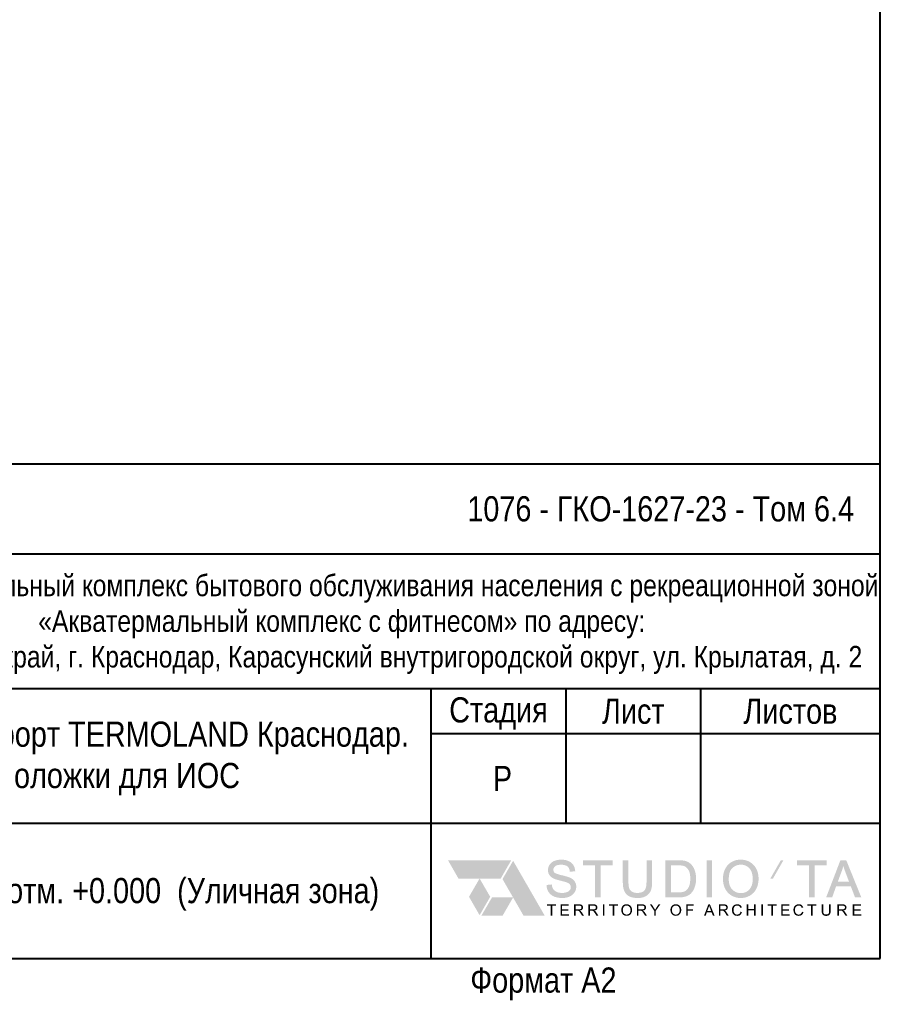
# Model space of a CAD drawing. Header units: millimetres. Extents: x 0 to 1208, y -24 to 589.
# Tile 11 of 49: x 319 to 415, y 0 to 109. Entities that reach past the tile are written whole.
import ezdxf

# ---------------------------------------------------------------- set-up
doc = ezdxf.new("R2010")
doc.units = ezdxf.units.MM
doc.header["$MEASUREMENT"] = 0
doc.styles.add('СГЕНЕРИР_СТИЛЬ_1', font='txt')

msp = doc.modelspace()

# ---------------------------------------------------------------- hatches: boundary and pattern name
at = {"linetype": 'Continuous', "lineweight": 0, "true_color": 0x231f20}
for points in [[(368.05, 13.88), (372.75, 13.88), (373.92, 15.92), (366.88, 15.92)], [(372.95, 13.82), (375.29, 9.75), (377.65, 9.75), (374.13, 15.86)], [(380.98, 13.57, 0.077258), (380.76, 13.8, 0.059623), (380.44, 13.99, 0.036105), (380.09, 14.11, 0.014418), (379.54, 14.25, -0.014773), (379.2, 14.34, -0.021601), (378.97, 14.42, -0.033899), (378.83, 14.48, -0.057668), (378.75, 14.53, -0.212638), (378.61, 14.86, -0.120627), (378.66, 15.07, -0.104067), (378.81, 15.25, -0.061899), (378.94, 15.33, -0.046724), (379.09, 15.38, -0.060657), (379.49, 15.42, -0.066992), (379.89, 15.37, -0.105519), (380.17, 15.24, -0.109647), (380.35, 15.01, -0.085537), (380.44, 14.69), (380.44, 14.64), (381.04, 14.69), (381.04, 14.73, 0.136295), (380.83, 15.39, 0.077934), (380.6, 15.65, 0.070636), (380.28, 15.84, 0.055008), (379.91, 15.95, 0.045334), (379.47, 15.98, 0.046215), (379.08, 15.95, 0.052308), (378.71, 15.84, 0.070764), (378.41, 15.67, 0.080072), (378.19, 15.42, 0.146072), (378.01, 14.82, 0.142474), (378.15, 14.3, 0.072182), (378.34, 14.08, 0.059066), (378.6, 13.9, 0.043706), (378.91, 13.78, 0.019273), (379.39, 13.65, -0.007675), (379.85, 13.53, -0.024625), (380.11, 13.45, -0.052577), (380.32, 13.35, -0.083338), (380.45, 13.23, -0.165933), (380.55, 12.92, -0.156774), (380.45, 12.6, -0.081422), (380.31, 12.47, -0.062324), (380.12, 12.37, -0.051377), (379.87, 12.3, -0.041715), (379.59, 12.28, -0.103134), (378.99, 12.39, -0.061102), (378.76, 12.53, -0.079964), (378.6, 12.7, -0.067656), (378.5, 12.91, -0.051181), (378.44, 13.18), (378.44, 13.22), (377.85, 13.17), (377.85, 13.13, 0.139815), (378.08, 12.38, 0.147611), (378.68, 11.88, 0.058477), (379.11, 11.76, 0.043377), (379.62, 11.71, 0.050265), (380.04, 11.76, 0.056917), (380.42, 11.88, 0.067148), (380.73, 12.07, 0.074745), (380.97, 12.34, 0.14483), (381.16, 12.97, 0.149605)], [(381.92, 15.92), (381.92, 15.35), (383.25, 15.35), (383.25, 11.78), (383.88, 11.78), (383.88, 15.35), (385.21, 15.35), (385.21, 15.92)], [(388.98, 15.92), (388.98, 13.54, -0.023917), (388.96, 13.2, -0.034404), (388.92, 12.92, -0.05171), (388.84, 12.7, -0.07789), (388.74, 12.54, -0.071095), (388.6, 12.43, -0.057493), (388.42, 12.35, -0.043565), (388.2, 12.3, -0.032634), (387.94, 12.28, -0.057129), (387.63, 12.32, -0.072737), (387.38, 12.41, -0.173464), (387.06, 12.78, -0.062519), (386.99, 13.09, -0.031028), (386.97, 13.54), (386.97, 15.92), (386.34, 15.92), (386.34, 13.54, 0.037942), (386.38, 12.95, 0.060357), (386.5, 12.5, 0.171578), (387.03, 11.92, 0.072637), (387.45, 11.77, 0.052263), (387.98, 11.71, 0.058866), (388.52, 11.77, 0.080687), (388.95, 11.95, 0.076581), (389.26, 12.21, 0.084109), (389.46, 12.55, 0.05589), (389.57, 12.98, 0.035369), (389.6, 13.54), (389.6, 15.92)], [(395.66, 11.78), (396.28, 11.78), (396.28, 15.92), (395.66, 15.92)], [(403.93, 15.92), (402.76, 13.88), (403.05, 13.88), (404.22, 15.92)], [(405.74, 15.92), (405.74, 15.35), (407.07, 15.35), (407.07, 11.78), (407.7, 11.78), (407.7, 15.35), (409.03, 15.35), (409.03, 15.92)], [(370.4, 13.89), (369.22, 11.85), (370.4, 9.8), (371.58, 11.85)], [(374.13, 11.78), (371.78, 11.78), (370.6, 9.75), (372.96, 9.75)], [(378.32, 9.75), (378.48, 9.75), (378.48, 10.86), (378.9, 10.86), (378.9, 11), (377.9, 11), (377.9, 10.86), (378.32, 10.86)], [(379.41, 9.75), (380.34, 9.75), (380.34, 9.9), (379.57, 9.9), (379.57, 10.32), (380.27, 10.32), (380.27, 10.47), (379.57, 10.47), (379.57, 10.86), (380.31, 10.86), (380.31, 11), (379.41, 11)], [(384.14, 11), (384.14, 9.75), (384.3, 9.75), (384.3, 11)], [(385.22, 9.75), (385.38, 9.75), (385.38, 10.86), (385.8, 10.86), (385.8, 11), (384.8, 11), (384.8, 10.86), (385.22, 10.86)], [(389.84, 9.75), (390, 9.75), (390, 10.28), (390.51, 11), (390.31, 11), (390.07, 10.63, 0.014233), (389.93, 10.41, 0.016501), (389.8, 10.62), (389.56, 11), (389.36, 11), (389.84, 10.28)], [(393.4, 9.75), (393.56, 9.75), (393.56, 10.32), (394.15, 10.32), (394.15, 10.47), (393.56, 10.47), (393.56, 10.86), (394.24, 10.86), (394.24, 11), (393.4, 11)], [(399.43, 10.19, -0.072247), (399.38, 10.05, -0.0939), (399.3, 9.95, -0.174904), (399.06, 9.87, -0.135756), (398.85, 9.93, -0.165976), (398.71, 10.11, -0.093463), (398.66, 10.39, -0.081661), (398.7, 10.63, -0.157684), (398.84, 10.81, -0.156085), (399.08, 10.88, -0.162852), (399.29, 10.82, -0.090032), (399.36, 10.74, -0.064709), (399.41, 10.62), (399.58, 10.66, 0.162834), (399.4, 10.93, 0.087311), (399.25, 11, 0.073628), (399.08, 11.02, 0.125967), (398.78, 10.95, 0.150056), (398.56, 10.73, 0.119323), (398.49, 10.39, 0.100347), (398.55, 10.05, 0.149664), (398.75, 9.81, 0.082903), (398.89, 9.75, 0.06128), (399.08, 9.73, 0.169116), (399.41, 9.83, 0.089756), (399.52, 9.97, 0.073148), (399.6, 10.15)], [(400.14, 9.75), (400.31, 9.75), (400.31, 10.34), (400.96, 10.34), (400.96, 9.75), (401.13, 9.75), (401.13, 11), (400.96, 11), (400.96, 10.49), (400.31, 10.49), (400.31, 11), (400.14, 11)], [(401.77, 11), (401.77, 9.75), (401.93, 9.75), (401.93, 11)], [(402.88, 9.75), (403.05, 9.75), (403.05, 10.86), (403.46, 10.86), (403.46, 11), (402.47, 11), (402.47, 10.86), (402.88, 10.86)], [(403.97, 9.75), (404.91, 9.75), (404.91, 9.9), (404.14, 9.9), (404.14, 10.32), (404.83, 10.32), (404.83, 10.47), (404.14, 10.47), (404.14, 10.86), (404.88, 10.86), (404.88, 11), (403.97, 11)], [(406.28, 10.19, -0.072247), (406.23, 10.05, -0.0939), (406.15, 9.95, -0.174904), (405.91, 9.87, -0.135756), (405.7, 9.93, -0.165976), (405.55, 10.11, -0.093463), (405.5, 10.39, -0.081661), (405.54, 10.63, -0.157684), (405.68, 10.81, -0.156085), (405.92, 10.88, -0.162852), (406.13, 10.82, -0.090032), (406.2, 10.74, -0.064709), (406.26, 10.62), (406.42, 10.66, 0.162834), (406.24, 10.93, 0.087285), (406.1, 11, 0.073653), (405.93, 11.02, 0.125967), (405.62, 10.95, 0.150056), (405.41, 10.73, 0.119004), (405.33, 10.39, 0.100347), (405.4, 10.05, 0.149664), (405.59, 9.81, 0.082903), (405.74, 9.75, 0.06128), (405.92, 9.73, 0.169116), (406.26, 9.83, 0.089756), (406.37, 9.97, 0.073148), (406.44, 10.15)], [(407.3, 9.75), (407.47, 9.75), (407.47, 10.86), (407.88, 10.86), (407.88, 11), (406.89, 11), (406.89, 10.86), (407.3, 10.86)], [(409.3, 11), (409.3, 10.28, -0.059879), (409.28, 10.08, -0.128931), (409.22, 9.96, -0.128048), (409.12, 9.9, -0.077069), (408.96, 9.88, -0.129485), (408.78, 9.92, -0.17163), (408.68, 10.04, -0.062469), (408.65, 10.14, -0.031322), (408.65, 10.28), (408.65, 11), (408.48, 11), (408.48, 10.28, 0.037896), (408.49, 10.1, 0.061219), (408.53, 9.96, 0.172102), (408.69, 9.79, 0.072757), (408.82, 9.74, 0.05189), (408.98, 9.73, 0.058363), (409.14, 9.74, 0.081909), (409.27, 9.8, 0.1634), (409.42, 9.98, 0.056571), (409.46, 10.11, 0.035367), (409.47, 10.28), (409.47, 11)], [(411.94, 9.75), (412.88, 9.75), (412.88, 9.9), (412.11, 9.9), (412.11, 10.32), (412.8, 10.32), (412.8, 10.47), (412.11, 10.47), (412.11, 10.86), (412.85, 10.86), (412.85, 11), (411.94, 11)]]:
    msp.add_hatch(color=250, dxfattribs=at).paths.add_polyline_path(points)
h = msp.add_hatch(color=250, dxfattribs=at)
h.paths.add_polyline_path([(392.5, 15.92), (391.06, 15.92), (391.06, 11.78), (392.56, 11.78, 0.026399), (392.92, 11.8, 0.033428), (393.22, 11.85, 0.03985), (393.49, 11.94, 0.048439), (393.72, 12.06, 0.048872), (393.92, 12.22, 0.040512), (394.1, 12.44, 0.046806), (394.26, 12.71, 0.036338), (394.38, 13.04, 0.04035), (394.47, 13.43, 0.032799), (394.49, 13.87, 0.041094), (394.45, 14.39, 0.049635), (394.33, 14.85, 0.127875), (393.84, 15.56, 0.119864), (393.23, 15.86, 0.037083), (392.92, 15.9, 0.020021)])
h.paths.add_polyline_path([(391.69, 12.35), (391.69, 15.35), (392.49, 15.35, -0.029385), (392.89, 15.33, -0.06328), (393.17, 15.27, -0.091843), (393.43, 15.11, -0.072142), (393.65, 14.83, -0.084517), (393.8, 14.43, -0.052177), (393.85, 13.88, -0.033844), (393.82, 13.46, -0.045586), (393.75, 13.11, -0.05101), (393.62, 12.83, -0.065414), (393.46, 12.62, -0.065749), (393.31, 12.5, -0.051338), (393.12, 12.42, -0.050281), (392.85, 12.36, -0.029327), (392.5, 12.35)], flags=0)
h = msp.add_hatch(color=250, dxfattribs=at)
h.paths.add_polyline_path([(397.52, 14.28, 0.037848), (397.49, 13.8, 0.113785), (397.72, 12.77, 0.143367), (398.42, 12, 0.07135), (398.92, 11.79, 0.066116), (399.47, 11.71, 0.125927), (400.47, 11.97, 0.150578), (401.19, 12.72, 0.063001), (401.38, 13.25, 0.055686), (401.45, 13.84, 0.053756), (401.39, 14.43, 0.060939), (401.21, 14.95, 0.145245), (400.5, 15.71, 0.069022), (400.01, 15.92, 0.064809), (399.47, 15.98, 0.045592), (399.05, 15.95, 0.051258), (398.68, 15.84, 0.106346), (398.04, 15.4, 0.107386), (397.63, 14.71, 0.045202)])
h.paths.add_polyline_path([(398.13, 13.79, -0.032453), (398.16, 14.2, -0.043219), (398.23, 14.55, -0.056895), (398.35, 14.83, -0.070271), (398.53, 15.05, -0.192571), (399.47, 15.43, -0.140702), (400.17, 15.24, -0.146358), (400.64, 14.69, -0.058887), (400.76, 14.3, -0.047702), (400.81, 13.84, -0.035003), (400.78, 13.49, -0.042947), (400.71, 13.17, -0.108508), (400.43, 12.67, -0.106076), (400, 12.36, -0.100951), (399.47, 12.26, -0.207576), (398.51, 12.67, -0.10666), (398.23, 13.15, -0.044639), (398.16, 13.45, -0.037342)], flags=0)
h = msp.add_hatch(color=250, dxfattribs=at)
h.paths.add_polyline_path([(410.56, 15.92), (408.97, 11.78), (409.64, 11.78), (410.08, 13.01), (411.72, 13.01), (412.19, 11.78), (412.89, 11.78), (411.21, 15.92)])
h.paths.add_polyline_path([(410.27, 13.53), (410.69, 14.66, 0.027967), (410.88, 15.28, 0.011265), (411.12, 14.59), (411.52, 13.53)], flags=0)
h = msp.add_hatch(color=250, dxfattribs=at)
h.paths.add_polyline_path([(381.47, 11), (380.91, 11), (380.91, 9.75), (381.08, 9.75), (381.08, 10.31), (381.27, 10.31, -0.05098), (381.36, 10.3, -0.082644), (381.44, 10.27, -0.083235), (381.52, 10.18, -0.023026), (381.64, 10.01), (381.81, 9.75), (382.02, 9.75), (381.8, 10.09, 0.062925), (381.66, 10.26, 0.072245), (381.56, 10.32, 0.068822), (381.72, 10.36, 0.100943), (381.83, 10.44, 0.191789), (381.91, 10.66, 0.137555), (381.86, 10.85, 0.164963), (381.72, 10.97, 0.059827), (381.61, 11, 0.033075)])
h.paths.add_polyline_path([(381.43, 10.45), (381.08, 10.45), (381.08, 10.86), (381.47, 10.86, -0.068666), (381.59, 10.85, -0.113021), (381.68, 10.81, -0.214287), (381.74, 10.66, -0.144334), (381.71, 10.55, -0.163891), (381.61, 10.47, -0.087927)], flags=0)
h = msp.add_hatch(color=250, dxfattribs=at)
h.paths.add_polyline_path([(383.07, 11), (382.51, 11), (382.51, 9.75), (382.68, 9.75), (382.68, 10.31), (382.87, 10.31, -0.05098), (382.96, 10.3, -0.082644), (383.04, 10.27, -0.083235), (383.12, 10.18, -0.023026), (383.24, 10.01), (383.41, 9.75), (383.62, 9.75), (383.4, 10.09, 0.062925), (383.26, 10.26, 0.072245), (383.16, 10.32, 0.068822), (383.32, 10.36, 0.100943), (383.43, 10.44, 0.191789), (383.52, 10.66, 0.137555), (383.46, 10.85, 0.164963), (383.32, 10.97, 0.059827), (383.22, 11, 0.033075)])
h.paths.add_polyline_path([(383.03, 10.45), (382.68, 10.45), (382.68, 10.86), (383.08, 10.86, -0.068666), (383.2, 10.85, -0.113021), (383.28, 10.81, -0.214287), (383.34, 10.66, -0.144334), (383.31, 10.55, -0.163891), (383.21, 10.47, -0.087927)], flags=0)
h = msp.add_hatch(color=250, dxfattribs=at)
h.paths.add_polyline_path([(386.21, 10.64, 0.082811), (386.17, 10.36, 0.113394), (386.24, 10.05, 0.142889), (386.45, 9.81, 0.138415), (386.77, 9.73, 0.125928), (387.07, 9.8, 0.149998), (387.29, 10.03, 0.118615), (387.37, 10.37, 0.115002), (387.29, 10.71, 0.144861), (387.08, 10.94, 0.135122), (386.77, 11.03, 0.205764), (386.33, 10.85, 0.107732)])
h.paths.add_polyline_path([(386.34, 10.36, -0.076335), (386.37, 10.6, -0.12669), (386.47, 10.76, -0.192843), (386.77, 10.88, -0.141633), (386.99, 10.82, -0.146299), (387.14, 10.64, -0.106558), (387.2, 10.38, -0.078377), (387.17, 10.16, -0.108208), (387.07, 10, -0.210147), (386.77, 9.87, -0.207787), (386.46, 10, -0.106023), (386.37, 10.15, -0.0824)], flags=0)
h = msp.add_hatch(color=250, dxfattribs=at)
h.paths.add_polyline_path([(388.47, 11), (387.92, 11), (387.92, 9.75), (388.08, 9.75), (388.08, 10.31), (388.28, 10.31, -0.050573), (388.37, 10.3, -0.081931), (388.45, 10.27, -0.083235), (388.53, 10.18, -0.023026), (388.65, 10.01), (388.82, 9.75), (389.02, 9.75), (388.81, 10.09, 0.062936), (388.67, 10.26, 0.071392), (388.57, 10.32, 0.068822), (388.73, 10.36, 0.100943), (388.84, 10.44, 0.191789), (388.92, 10.66, 0.137555), (388.87, 10.85, 0.164733), (388.73, 10.97, 0.059587), (388.62, 11, 0.03309)])
h.paths.add_polyline_path([(388.44, 10.45), (388.08, 10.45), (388.08, 10.86), (388.48, 10.86, -0.068666), (388.6, 10.85, -0.113473), (388.69, 10.81, -0.214753), (388.75, 10.66, -0.144334), (388.72, 10.55, -0.16359), (388.62, 10.47, -0.087927)], flags=0)
h = msp.add_hatch(color=250, dxfattribs=at)
h.paths.add_polyline_path([(391.68, 10.64, 0.082811), (391.64, 10.36, 0.113394), (391.71, 10.05, 0.142889), (391.92, 9.81, 0.138415), (392.24, 9.73, 0.125928), (392.54, 9.8, 0.149998), (392.76, 10.03, 0.118615), (392.84, 10.37, 0.115002), (392.77, 10.71, 0.144861), (392.55, 10.94, 0.135122), (392.24, 11.03, 0.205764), (391.81, 10.85, 0.107732)])
h.paths.add_polyline_path([(391.81, 10.36, -0.076335), (391.84, 10.6, -0.12669), (391.94, 10.76, -0.192843), (392.24, 10.88, -0.141633), (392.47, 10.82, -0.146299), (392.62, 10.64, -0.106558), (392.67, 10.38, -0.078377), (392.64, 10.16, -0.108208), (392.55, 10, -0.210147), (392.24, 9.87, -0.207787), (391.93, 10, -0.106023), (391.84, 10.15, -0.0824)], flags=0)
h = msp.add_hatch(color=250, dxfattribs=at)
h.paths.add_polyline_path([(395.86, 11), (395.38, 9.75), (395.56, 9.75), (395.7, 10.13), (396.22, 10.13), (396.37, 9.75), (396.56, 9.75), (396.04, 11)])
h.paths.add_polyline_path([(396.17, 10.26), (395.74, 10.26), (395.88, 10.63, 0.039017), (395.95, 10.87, 0.020191), (396.04, 10.61)], flags=0)
h = msp.add_hatch(color=250, dxfattribs=at)
h.paths.add_polyline_path([(397.58, 11), (397.03, 11), (397.03, 9.75), (397.19, 9.75), (397.19, 10.31), (397.39, 10.31, -0.050573), (397.48, 10.3, -0.081931), (397.55, 10.27, -0.083235), (397.64, 10.18, -0.023026), (397.76, 10.01), (397.92, 9.75), (398.13, 9.75), (397.91, 10.09, 0.062936), (397.78, 10.26, 0.071392), (397.68, 10.32, 0.068822), (397.83, 10.36, 0.100943), (397.94, 10.44, 0.191789), (398.03, 10.66, 0.137555), (397.98, 10.85, 0.164733), (397.84, 10.97, 0.059587), (397.73, 11, 0.03309)])
h.paths.add_polyline_path([(397.55, 10.45), (397.19, 10.45), (397.19, 10.86), (397.59, 10.86, -0.068666), (397.71, 10.85, -0.113473), (397.79, 10.81, -0.214753), (397.86, 10.66, -0.144334), (397.83, 10.55, -0.16359), (397.73, 10.47, -0.087927)], flags=0)
h = msp.add_hatch(color=250, dxfattribs=at)
h.paths.add_polyline_path([(410.79, 11), (410.23, 11), (410.23, 9.75), (410.4, 9.75), (410.4, 10.31), (410.59, 10.31, -0.050573), (410.68, 10.3, -0.081931), (410.76, 10.27, -0.083839), (410.84, 10.18, -0.023626), (410.96, 10.01), (411.13, 9.75), (411.34, 9.75), (411.12, 10.09, 0.062936), (410.98, 10.26, 0.071392), (410.88, 10.32, 0.068822), (411.04, 10.36, 0.100943), (411.15, 10.44, 0.191789), (411.24, 10.66, 0.137555), (411.18, 10.85, 0.164733), (411.04, 10.97, 0.059587), (410.94, 11, 0.03309)])
h.paths.add_polyline_path([(410.76, 10.45), (410.4, 10.45), (410.4, 10.86), (410.8, 10.86, -0.068666), (410.92, 10.85, -0.113473), (411, 10.81, -0.214753), (411.07, 10.66, -0.144334), (411.03, 10.55, -0.16359), (410.93, 10.47, -0.087927)], flags=0)

# ---------------------------------------------------------------- linework, layer by layer
at = {"color": 7, "linetype": 'Continuous', "lineweight": 40}
for p, q in [((415, 5), (415, 589)), ((415, 60), (230, 60)), ((415, 50), (230, 50)), ((415, 35), (230, 35)), ((365, 5), (365, 35)), ((380, 35), (380, 20)), ((395, 35), (395, 20)), ((415, 30), (365, 30)), ((415, 20), (295, 20)), ((0, 5), (415, 5))]:
    msp.add_line(p, q, dxfattribs=at)

# ---------------------------------------------------------------- texts
at = {"color": 7, "linetype": 'Continuous', "lineweight": 15, "insert": (412.08, 55.02), "char_height": 2.8, "attachment_point": 6, "style": 'СГЕНЕРИР_СТИЛЬ_1'}
msp.add_mtext('\\A1;{\\pqr;\\fArial Narrow|b0|i0|c204|p34;1076\\fArial Narrow|b0|i0|c204|p34; - \\fArial Narrow|b0|i0|c204|p34;ГКО-1627-23\\fArial Narrow|b0|i0|c204|p34; - \\fArial Narrow|b0|i0|c204|p34;Том 6.4}', dxfattribs=at)
at = {"color": 7, "linetype": 'Continuous', "lineweight": 15, "insert": (355.06, 42.18), "char_height": 2.4, "width": 120, "attachment_point": 5, "line_spacing_factor": 0.991289, "style": 'СГЕНЕРИР_СТИЛЬ_1'}
msp.add_mtext('\\A1;{\\pqc;\\fArial Narrow|b0|i0|c204|p34;Многофункциональный комплекс бытового обслуживания населения с рекреационной зоной «Акватермальный комплекс с фитнесом» по адресу\\fArial Narrow|b0|i0|c204|p34;:\\P\\pqc;\\fArial Narrow|b0|i0|c204|p34;Краснодарский край, г. Краснодар, Карасунский внутригородской округ, ул. Крылатая, д. 2}', dxfattribs=at)
at = {"color": 7, "linetype": 'Continuous', "lineweight": 40, "char_height": 2.8, "attachment_point": 5, "style": 'СГЕНЕРИР_СТИЛЬ_1'}
for s, insert in [('\\A1;{\\pqc;\\fArial Narrow|b0|i0|c204|p34;Стадия}', (372.5, 32.25)), ('\\A1;{\\pqc;\\fArial Narrow|b0|i0|c204|p34;Лист}', (387.5, 32.49)), ('\\A1;{\\pqc;\\fArial Narrow|b0|i0|c204|p34;Листов}', (405, 32.49)), ('\\A1;{\\pqc;\\fArial Narrow|b0|i0|c204|p34; Р}', (372.5, 25.02)), ('\\A1;{\\pqc;\\fArial Narrow|b0|i0|c204|p34; }', (387.5, 25)), ('\\A1;{\\pqc;\\fArial Narrow|b0|i0|c204|p34;Концепция отм. +0.000  (Уличная зона)}', (330, 12.12)), ('\\A1;{\\pqc;\\fArial Narrow|b0|i0|c204|p34;Формат А\\fArial Narrow|b0|i0|c204|p34;2}', (377.5, 2.16))]:
    msp.add_mtext(s, dxfattribs=dict(at, insert=insert))
at = {"color": 7, "linetype": 'Continuous', "lineweight": 40, "insert": (330, 27.25), "char_height": 2.8, "attachment_point": 5, "line_spacing_factor": 0.986318, "style": 'СГЕНЕРИР_СТИЛЬ_1'}
msp.add_mtext('\\A1;{\\pqc;\\fArial Narrow|b0|i0|c204|p34;Городской курорт TERMOLAND Краснодар\\fArial Narrow|b0|i0|c204|p34;.\\P\\pqc;\\fArial Narrow|b0|i0|c204|p34;Положки для ИОС}', dxfattribs=at)

doc.saveas('drawing.dxf')
